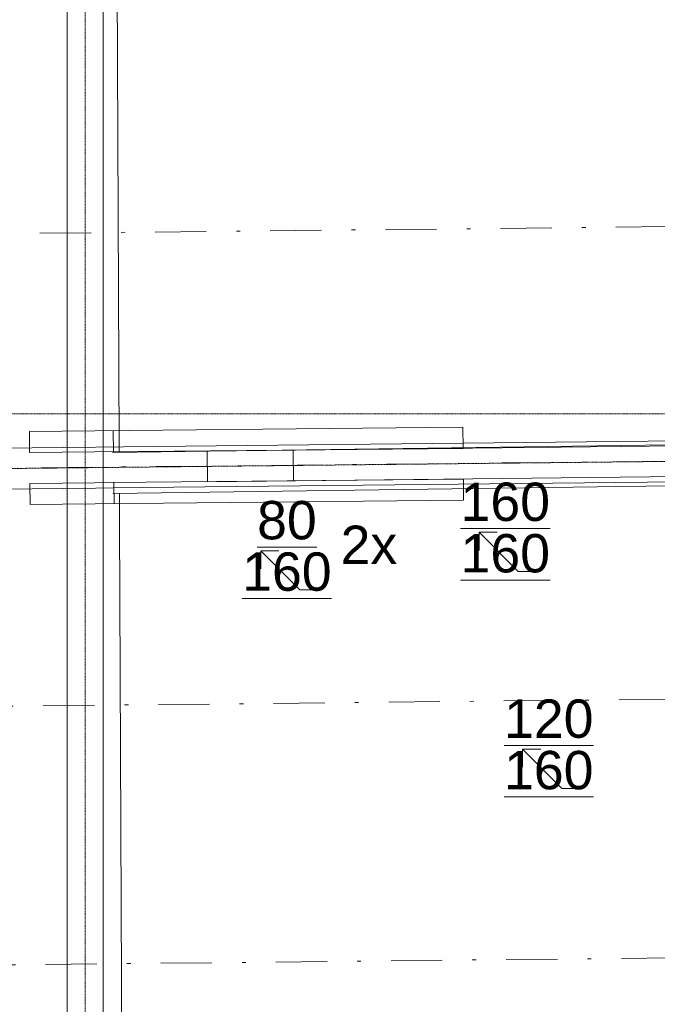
# Model space of a CAD drawing. Header units: millimetres. Extents: x -23738 to 4435, y -2716 to 20653.
# Tile 143 of 160: x -10909 to -8417, y 12247 to 16095. Entities that reach past the tile are written whole.
import ezdxf

# ---------------------------------------------------------------- set-up
doc = ezdxf.new("R2010")
doc.units = ezdxf.units.MM
doc.header["$MEASUREMENT"] = 0
for name, pattern in [('Wipeout_Contour', [1000, 0, -1000]), ('Čerchovaná', [450, 200, -117.5, 15, -117.5]), ('Čerchovaná S', [3.5, 1.5, -0.85, 0.3, -0.85])]:
    doc.linetypes.add(name, pattern=pattern)
for name, color, linetype in [('9._POHLED ZÁPADNÍ_2_Anotace - SP', 7, 'Continuous'), ('9._POHLED ZÁPADNÍ_2_Konstrukce - krov', 7, 'Continuous'), ('9._POHLED ZÁPADNÍ_2_Konstrukce - nosné', 7, 'Continuous'), ('9._POHLED ZÁPADNÍ_2_Výplně - Povrchové', 7, 'Continuous'), ('9._POHLED ZÁPADNÍ_2_Značky - řezy', 7, 'Continuous')]:
    doc.layers.add(name, color=color, linetype=linetype)
doc.styles.add('GENEROVANÝ_STYL_1', font='txt')

msp = doc.modelspace()

# ---------------------------------------------------------------- linework, layer by layer
at = {"layer": '9._POHLED ZÁPADNÍ_2_Anotace - SP', "color": 8, "linetype": 'Continuous', "lineweight": 13}
for p, q in [((-8960.5, 13938.3), (-9113.6, 14091.5)), ((-9113.6, 14091.5), (-9042.9, 14091.5)), ((-9113.6, 14091.5), (-9113.6, 14020.7)), ((-9813.8, 13866.4), (-9967, 14019.6)), ((-9967, 14019.6), (-9896.3, 14019.6)), ((-9967, 14019.6), (-9967, 13948.9)), ((-8891.8, 13938.3), (-8960.5, 13938.3)), ((-9745.1, 13866.4), (-9813.8, 13866.4)), ((-8790.7, 13090.9), (-8943.8, 13244.1)), ((-8943.8, 13244.1), (-8873.1, 13244.1)), ((-8943.8, 13244.1), (-8943.8, 13173.4)), ((-8722, 13090.9), (-8790.7, 13090.9))]:
    msp.add_line(p, q, dxfattribs=at)

# ---------------------------------------------------------------- texts
at = {"layer": '9._POHLED ZÁPADNÍ_2_Anotace - SP', "color": 8, "linetype": 'Continuous', "lineweight": 13, "char_height": 150, "attachment_point": 5, "line_spacing_factor": 0.804162, "style": 'GENEROVANÝ_STYL_1'}
for s, insert in [('\\A1;{\\pqc;\\fArial|b0|i0|c238|p38;\\L\\L80\\P\\pqc;\\fArial|b0|i0|c238|p38;160}', (-9864.8, 14037.4)), ('\\A1;{\\pqc;\\fArial|b0|i0|c238|p38;\\L\\L1\\fArial|b0|i0|c238|p38;\\L\\L2\\fArial|b0|i0|c238|p38;\\L\\L0\\P\\pqc;\\fArial|b0|i0|c238|p38;160}', (-8841.6, 13261.8))]:
    msp.add_mtext(s, dxfattribs=dict(at, insert=insert))
at = {"layer": '9._POHLED ZÁPADNÍ_2_Anotace - SP', "color": 8, "linetype": 'Continuous', "lineweight": 13, "insert": (-9544.3, 14042.6), "char_height": 150, "attachment_point": 5, "style": 'GENEROVANÝ_STYL_1'}
msp.add_mtext('\\A1;{\\pqc;\\fArial|b0|i0|c238|p38;2x}', dxfattribs=at)

# ---------------------------------------------------------------- wipeouts: each hides what was drawn before it
at = {"color": 254, "linetype": 'Wipeout_Contour', "lineweight": 0, "ltscale": 70593.958106}
msp.add_wipeout([(-10986.7, 18366), (-10946.6, 9039), (-10496.6, 9040.9), (-10536.6, 18330.2)], dxfattribs=at).dxf.layer = '9._POHLED ZÁPADNÍ_2_Výplně - Povrchové'

# ---------------------------------------------------------------- next in the draw order: linework, layer by layer
at = {"layer": '9._POHLED ZÁPADNÍ_2_Konstrukce - krov', "color": 8, "linetype": 'Continuous', "lineweight": 13}
for p, q in [((-10723.4, 18630.6), (-10723.4, 8979.5)), ((-10583.4, 18630.6), (-10583.4, 8979.5)), ((-10870.5, 14402.9), (-10871.3, 14485.5)), ((-10868.5, 14200.2), (-10869.3, 14282.9)), ((-9174.2, 14217), (-10868.5, 14200.2))]:
    msp.add_line(p, q, dxfattribs=at)
at = {"layer": '9._POHLED ZÁPADNÍ_2_Konstrukce - krov', "color": 251, "linetype": 'Čerchovaná S', "lineweight": 13, "true_color": 0x6a6a6a}
msp.add_line((-10653.4, 18630.6), (-10653.4, 8979.5), dxfattribs=at)
at = {"layer": '9._POHLED ZÁPADNÍ_2_Konstrukce - krov', "color": 8, "linetype": 'Čerchovaná', "lineweight": 13}
for p, q in [((-11279.7, 15255.5), (-5604.9, 15315.3)), ((-11266.9, 13408.7), (-4134.3, 13483.9)), ((-11257.7, 12398.1), (-4125.1, 12473.3))]:
    msp.add_line(p, q, dxfattribs=at)
at = {"layer": '9._POHLED ZÁPADNÍ_2_Konstrukce - nosné', "color": 251, "linetype": 'Continuous', "lineweight": 20, "true_color": 0x6a6a6a, "flags": 128}
msp.add_lwpolyline([(-10496.6, 9040.9), (-10536.6, 18330.2)], dxfattribs=at)

# ---------------------------------------------------------------- next in the draw order: wipeouts: each hides what was drawn before it
at = {"color": 254, "linetype": 'Wipeout_Contour', "lineweight": 0, "ltscale": 64510.152897}
msp.add_wipeout([(-10544.7, 14243.6), (-322.3, 14384.3), (-324.5, 14544.3), (-10546.9, 14403.6)], dxfattribs=at).dxf.layer = '9._POHLED ZÁPADNÍ_2_Výplně - Povrchové'

# ---------------------------------------------------------------- next in the draw order: linework, layer by layer
at = {"layer": '9._POHLED ZÁPADNÍ_2_Konstrukce - krov', "color": 8, "linetype": 'Continuous', "lineweight": 13}
for p, q in [((-10986.6, 14420.4), (-519.4, 14533.6)), ((-10871.3, 14485.5), (-9177, 14502.3)), ((-10543.2, 14488.7), (-10542.4, 14406.1)), ((-9177, 14502.3), (-9176.2, 14419.6)), ((-9177, 14502.3), (-9176.2, 14419.6)), ((-10176.1, 14409), (-7869.7, 14434)), ((-9176.2, 14419.6), (-10870.5, 14402.9)), ((-10174.8, 14289), (-10176.1, 14409)), ((-9840.3, 14412.7), (-9839, 14292.7)), ((-10984.9, 14260.4), (-517.7, 14373.6)), ((-7868.4, 14314), (-10174.8, 14289)), ((-10869.3, 14282.9), (-9175, 14299.6)), ((-10541.2, 14286.1), (-10540.4, 14203.5)), ((-9175, 14299.6), (-9174.2, 14217)), ((-9175, 14299.6), (-9174.2, 14217))]:
    msp.add_line(p, q, dxfattribs=at)
at = {"layer": '9._POHLED ZÁPADNÍ_2_Konstrukce - krov', "color": 251, "linetype": 'Čerchovaná S', "lineweight": 13, "true_color": 0x6a6a6a}
msp.add_line((-10985.7, 14340.4), (-518.5, 14453.6), dxfattribs=at)
at = {"layer": '9._POHLED ZÁPADNÍ_2_Konstrukce - krov', "color": 8, "linetype": 'Čerchovaná', "lineweight": 13}
msp.add_line((-11275.4, 14338.7), (-4142.9, 14413.8), dxfattribs=at)
at = {"layer": '9._POHLED ZÁPADNÍ_2_Konstrukce - nosné', "color": 251, "linetype": 'Continuous', "lineweight": 20, "true_color": 0x6a6a6a, "flags": 128}
for points in [[(-324.5, 14544.3), (-10546.9, 14403.6)], [(-10544.7, 14243.6), (-322.3, 14384.3)]]:
    msp.add_lwpolyline(points, dxfattribs=at)
at = {"layer": '9._POHLED ZÁPADNÍ_2_Značky - řezy', "color": 154, "linetype": 'Čerchovaná S', "lineweight": 13}
msp.add_line((-23737.7, 14554.5), (-2556, 14554.5), dxfattribs=at)

# ---------------------------------------------------------------- next in the draw order: texts
at = {"layer": '9._POHLED ZÁPADNÍ_2_Anotace - SP', "color": 8, "linetype": 'Continuous', "lineweight": 13, "insert": (-9011.4, 14109.2), "char_height": 150, "attachment_point": 5, "line_spacing_factor": 0.804162, "style": 'GENEROVANÝ_STYL_1'}
msp.add_mtext('\\A1;{\\pqc;\\fArial|b0|i0|c238|p38;\\L\\L1\\fArial|b0|i0|c238|p38;\\L\\L6\\fArial|b0|i0|c238|p38;\\L\\L0\\P\\pqc;\\fArial|b0|i0|c238|p38;1\\fArial|b0|i0|c238|p38;6\\fArial|b0|i0|c238|p38;0}', dxfattribs=at)

doc.saveas('drawing.dxf')
